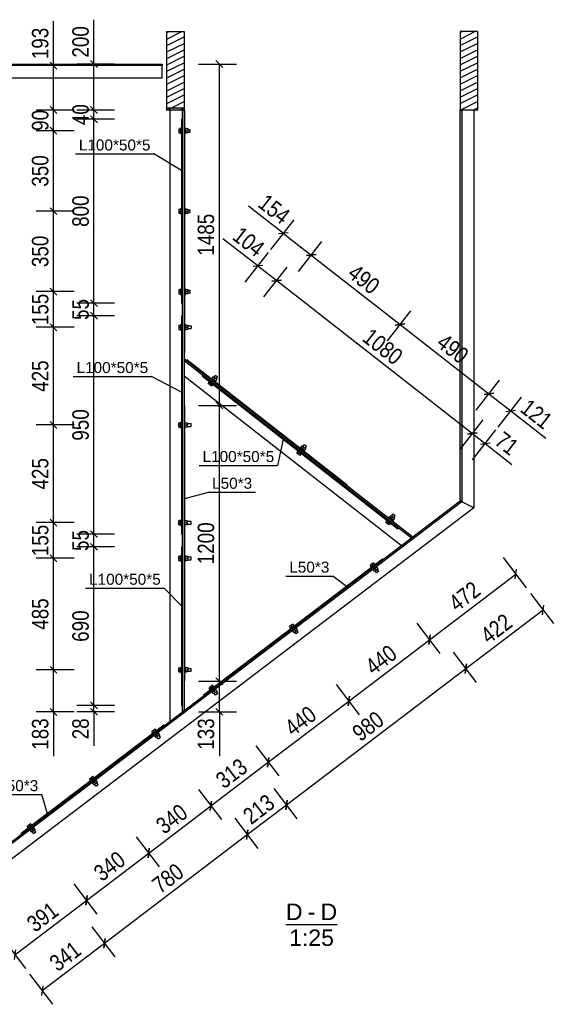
# Model space of a CAD drawing. Header units: millimetres. Extents: x 75 to 96588, y 16 to 10023.
# Tile 3 of 25: x 2391 to 4737, y 47 to 4330. Entities that reach past the tile are written whole.
import ezdxf

# ---------------------------------------------------------------- set-up
doc = ezdxf.new("R2010")
doc.units = ezdxf.units.MM
doc.styles.add('Arial', font='ARIAL.TTF', dxfattribs={"height": 0.2})
doc.styles.add('Arial Narrow', font='ARIALN.TTF', dxfattribs={"height": 0.2})

# ---------------------------------------------------------------- blocks, each defined once
blk = doc.blocks.new('Unknown-22 - 84818')
at = {"color": 5}
blk.add_line((3548.7, 394.2), (3771.4, 394.2), dxfattribs=at)
at = {"color": 5, "style": 'Arial'}
for s, height, p in [('D', 71.6, (3548.7, 413)), ('D', 71.6, (3699.2, 413)), ('-', 71.6, (3643.4, 413)), ('1:25', 71.63, (3562.7, 300.5))]:
    blk.add_text(s, height=height, dxfattribs=at).set_placement(p)
blk = doc.blocks.new('Bolt-84951 - 84818')
at = {"color": 7}
for p, q in [((3083.5, 2576), (3091, 2576)), ((3083.5, 2558), (3083.5, 2576)), ((3091, 2555), (3091, 2579)), ((3091, 2579), (3094, 2579)), ((3109, 2576.5), (3119, 2576.5)), ((3119, 2576.5), (3119, 2557.5)), ((3119, 2573), (3136, 2573)), ((3136, 2561), (3136, 2573)), ((3083.5, 2567), (3091, 2567)), ((3083.5, 2558), (3091, 2558)), ((3091, 2555), (3094, 2555)), ((3109, 2567), (3119, 2567)), ((3119, 2557.5), (3109, 2557.5)), ((3119, 2561), (3136, 2561)), ((3083.5, 2151), (3091, 2151)), ((3083.5, 2133), (3083.5, 2151)), ((3083.5, 2142), (3091, 2142)), ((3091, 2130), (3091, 2154)), ((3091, 2154), (3094, 2154)), ((3109, 2151.5), (3119, 2151.5)), ((3109, 2142), (3119, 2142)), ((3119, 2151.5), (3119, 2132.5)), ((3119, 2148), (3136, 2148)), ((3136, 2136), (3136, 2148)), ((3083.5, 2133), (3091, 2133)), ((3091, 2130), (3094, 2130)), ((3119, 2132.5), (3109, 2132.5)), ((3119, 2136), (3136, 2136))]:
    blk.add_line(p, q, dxfattribs=at)
blk = doc.blocks.new('Part-84823 - 84818')
h = blk.add_hatch()
h.set_pattern_fill('', color=96, scale=25, style=0, pattern_type=0)
h.set_pattern_definition([(26.565, (3030.983, 3937.061), (-28.0633, 14.0317), [])])
h.paths.add_polyline_path([(3031, 4278.1), (3031, 3937.1), (3106, 3937.1), (3106, 4278.1)])
at = {"color": 96}
for p, q in [((3031, 4278.1), (3106, 4278.1)), ((3031, 3937.1), (3031, 4278.1)), ((3106, 4278.1), (3106, 3937.1)), ((3106, 3937.1), (3031, 3937.1))]:
    blk.add_line(p, q, dxfattribs=at)
blk = doc.blocks.new('Bolt-84952 - 84818')
at = {"color": 7}
for p, q in [((3083.5, 3001), (3091, 3001)), ((3083.5, 3001), (3083.5, 2983)), ((3091, 3004), (3091, 2980)), ((3091, 3004), (3094, 3004)), ((3109, 3004), (3112, 3004)), ((3112, 3004), (3112, 2980)), ((3112, 3001.5), (3122, 3001.5)), ((3122, 3001.5), (3122, 2982.5)), ((3083.5, 2992), (3091, 2992)), ((3083.5, 2983), (3091, 2983)), ((3091, 2980), (3094, 2980)), ((3109, 2980), (3112, 2980)), ((3112, 2992), (3122, 2992)), ((3122, 2982.5), (3112, 2982.5)), ((3122, 2998), (3136, 2998)), ((3122, 2986), (3136, 2986)), ((3136, 2998), (3136, 2986))]:
    blk.add_line(p, q, dxfattribs=at)
blk = doc.blocks.new('Part-84824 - 84818')
blk.add_hatch(color=96).paths.add_polyline_path([(3099, 3937.1), (3099, 1318.8), (3106, 1324.1), (3106, 3937.1)])
at = {"color": 96}
for p, q in [((3046, 1278.5), (3046, 3937.1)), ((3099, 1318.8), (3099, 3937.1)), ((3099, 3937.1), (3106, 3937.1)), ((3106, 3937.1), (3106, 1324.1)), ((3106, 1324.1), (3099, 1318.8))]:
    blk.add_line(p, q, dxfattribs=at)
blk = doc.blocks.new('Part-84825 - 84818')
blk.add_hatch(color=96).paths.add_polyline_path([(786, 4137.1), (793, 4130.1), (3011, 4130.1), (3011, 4137.1)])
at = {"color": 96}
for p, q in [((793, 4130.1), (786, 4137.1)), ((786, 4137.1), (3011, 4137.1)), ((846, 4077.1), (793, 4130.1)), ((3011, 4130.1), (793, 4130.1)), ((3011, 4137.1), (3011, 4130.1)), ((3011, 4077.1), (3011, 4130.1)), ((846, 4077.1), (1936, 4077.1)), ((1943, 4077.1), (3011, 4077.1))]:
    blk.add_line(p, q, dxfattribs=at)
blk = doc.blocks.new('Part-84827 - 84818')
blk.add_hatch(color=96).paths.add_polyline_path([(4306, 3937.1), (4306, 2236.6), (4313, 2233.2), (4313, 3937.1)])
at = {"color": 96}
for p, q in [((4306, 2236.6), (4306, 3937.1)), ((4306, 3937.1), (4313, 3937.1)), ((4313, 3937.1), (4313, 2233.2)), ((4366, 3937.1), (4366, 2206.9)), ((4313, 2233.2), (4306, 2236.6)), ((4366, 2206.9), (4313, 2233.2))]:
    blk.add_line(p, q, dxfattribs=at)
blk = doc.blocks.new('Part-84828 - 84818')
blk.add_hatch(color=96).paths.add_polyline_path([(2128.2, 580.5), (2132.4, 574.9), (4313, 2233.2), (4306, 2236.6)])
at = {"color": 96}
for p, q in [((2128.2, 580.5), (4306, 2236.6)), ((4313, 2233.2), (2132.4, 574.9)), ((4306, 2236.6), (4313, 2233.2)), ((4366, 2206.9), (2164.5, 532.7)), ((2132.4, 574.9), (2128.2, 580.5)), ((2164.5, 532.7), (2132.4, 574.9))]:
    blk.add_line(p, q, dxfattribs=at)
blk = doc.blocks.new('Part-84829 - 84818')
blk.add_hatch(color=96).paths.add_polyline_path([(3106, 2856.8), (3106, 2847.9), (4094.1, 2075.5), (4099.9, 2079.9)])
at = {"color": 96}
for p, q in [((3106, 2856.8), (3106, 2847.9)), ((3106, 2856.8), (4099.9, 2079.9)), ((3106, 2847.9), (4094.1, 2075.5)), ((3106, 2780.6), (4050.5, 2042.4)), ((4094.1, 2075.5), (4099.9, 2079.9))]:
    blk.add_line(p, q, dxfattribs=at)
blk = doc.blocks.new('Bolt-85784 - 84818')
at = {"color": 7}
for p, q in [((3929.3, 1967.1), (3915, 1956.2)), ((3919.5, 1950.2), (3915, 1956.2)), ((3936.2, 1962.9), (3917.1, 1948.4)), ((3919, 1946), (3917.1, 1948.4)), ((3926.7, 1955.7), (3922.1, 1961.6)), ((3926.8, 1935.7), (3925, 1938.1)), ((3945.9, 1950.2), (3926.8, 1935.7)), ((3934.8, 1929.3), (3928.8, 1937.2)), ((3933.9, 1961.1), (3929.3, 1967.1)), ((3950, 1940.8), (3934.8, 1929.3)), ((3938.1, 1960.5), (3936.2, 1962.9)), ((3942.4, 1935), (3936.3, 1943)), ((3943.1, 1924.2), (3937.6, 1931.4)), ((3952.6, 1931.4), (3943.1, 1924.2)), ((3950, 1940.8), (3943.9, 1948.7)), ((3945.9, 1950.2), (3944.1, 1952.6)), ((3952.6, 1931.4), (3947.2, 1938.6)), ((3579.1, 1700.7), (3564.8, 1689.8)), ((3569.3, 1683.9), (3564.8, 1689.8)), ((3586, 1696.6), (3566.9, 1682.1)), ((3568.7, 1679.7), (3566.9, 1682.1)), ((3576.5, 1689.3), (3571.9, 1695.3)), ((3576.6, 1669.4), (3574.7, 1671.8)), ((3595.7, 1683.9), (3576.6, 1669.4)), ((3584.6, 1662.9), (3578.5, 1670.9)), ((3583.6, 1694.8), (3579.1, 1700.7)), ((3599.7, 1674.4), (3584.6, 1662.9)), ((3587.8, 1694.2), (3586, 1696.6)), ((3592.2, 1668.7), (3586.1, 1676.6)), ((3599.7, 1674.4), (3593.7, 1682.4)), ((3595.7, 1683.9), (3593.8, 1686.3)), ((3602.4, 1665.1), (3596.9, 1672.3)), ((3592.9, 1657.8), (3587.4, 1665)), ((3602.4, 1665.1), (3592.9, 1657.8)), ((3228.8, 1434.4), (3214.5, 1423.5)), ((3219.1, 1417.5), (3214.5, 1423.5)), ((3235.8, 1430.2), (3216.7, 1415.7)), ((3218.5, 1413.3), (3216.7, 1415.7)), ((3226.2, 1423), (3221.7, 1429)), ((3245.4, 1417.6), (3226.3, 1403)), ((3233.4, 1428.4), (3228.8, 1434.4)), ((3237.6, 1427.9), (3235.8, 1430.2)), ((3249.5, 1408.1), (3243.4, 1416)), ((3245.4, 1417.6), (3243.6, 1419.9)), ((3226.3, 1403), (3224.5, 1405.4)), ((3234.4, 1396.6), (3228.3, 1404.5)), ((3249.5, 1408.1), (3234.4, 1396.6)), ((3241.9, 1402.3), (3235.9, 1410.3)), ((3242.6, 1391.5), (3237.1, 1398.7)), ((3252.2, 1398.8), (3242.6, 1391.5)), ((3252.2, 1398.8), (3246.7, 1406))]:
    blk.add_line(p, q, dxfattribs=at)
blk = doc.blocks.new('Part-84926 - 84818')
blk.add_hatch(color=96).paths.add_polyline_path([(3031, 3947.1), (3031, 3937.1), (3106, 3937.1), (3106, 3947.1)])
at = {"color": 96}
for p, q in [((3031, 3937.1), (3031, 3947.1)), ((3031, 3947.1), (3106, 3947.1)), ((3106, 3947.1), (3106, 3937.1)), ((3106, 3937.1), (3031, 3937.1))]:
    blk.add_line(p, q, dxfattribs=at)
blk = doc.blocks.new('Part-84929 - 84818')
blk.add_hatch(color=6).paths.add_polyline_path([(3094, 3042), (3094, 2092), (3099, 2092), (3099, 3042)])
at = {"color": 7}
for p, q in [((3094, 3042), (3094, 2092)), ((3094, 3042), (3099, 3042)), ((3099, 2092), (3099, 3042)), ((3094, 2092), (3099, 2092))]:
    blk.add_line(p, q, dxfattribs=at)
blk = doc.blocks.new('Part-84944 - 84818')
blk.add_hatch(color=96).paths.add_polyline_path([(3106, 3937.1), (3106, 2882.1), (3109, 2882.1), (3109, 3937.1)])
at = {"color": 96}
for p, q in [((3106, 3937.1), (3106, 2882.1)), ((3106, 3937.1), (3109, 3937.1)), ((3109, 2882.1), (3109, 3937.1)), ((3106, 2882.1), (3109, 2882.1))]:
    blk.add_line(p, q, dxfattribs=at)
blk = doc.blocks.new('Part-84945 - 84818')
blk.add_hatch(color=96).paths.add_polyline_path([(3116.2, 2848.8), (3813.5, 2303.8), (3815.3, 2306.1), (3118.1, 2851.1)])
at = {"color": 96}
for p, q in [((3116.2, 2848.8), (3118.1, 2851.1)), ((3116.2, 2848.8), (3813.5, 2303.8)), ((3118.1, 2851.1), (3815.3, 2306.1)), ((3813.5, 2303.8), (3815.3, 2306.1))]:
    blk.add_line(p, q, dxfattribs=at)
blk = doc.blocks.new('Part-84946 - 84818')
blk.add_hatch(color=6).paths.add_polyline_path([(3094, 3897), (3094, 3097), (3099, 3097), (3099, 3897)])
at = {"color": 7}
for p, q in [((3094, 3897), (3094, 3097)), ((3094, 3897), (3099, 3897)), ((3099, 3097), (3099, 3897)), ((3094, 3097), (3099, 3097))]:
    blk.add_line(p, q, dxfattribs=at)
blk = doc.blocks.new('Part-84947 - 84818')
blk.add_hatch(color=6).paths.add_polyline_path([(3106, 2652), (3106, 1452), (3109, 1452), (3109, 2652)])
at = {"color": 7}
for p, q in [((3106, 2652), (3106, 1452)), ((3106, 2652), (3109, 2652)), ((3109, 1452), (3109, 2652)), ((3106, 1452), (3109, 1452))]:
    blk.add_line(p, q, dxfattribs=at)
blk = doc.blocks.new('Part-84948 - 84818')
blk.add_hatch(color=6).paths.add_polyline_path([(3184.5, 2780.2), (4035.4, 2115.1), (4038.5, 2119), (3187.6, 2784.1)])
at = {"color": 7}
for p, q in [((3184.5, 2780.2), (3187.6, 2784.1)), ((3184.5, 2780.2), (4035.4, 2115.1)), ((3187.6, 2784.1), (4038.5, 2119)), ((4035.4, 2115.1), (4038.5, 2119))]:
    blk.add_line(p, q, dxfattribs=at)
blk = doc.blocks.new('Bolt-84949 - 84818')
at = {"color": 7}
for p, q in [((3083.5, 3856), (3091, 3856)), ((3083.5, 3856), (3083.5, 3838)), ((3091, 3859), (3091, 3835)), ((3091, 3859), (3094, 3859)), ((3109, 3859), (3112, 3859)), ((3112, 3859), (3112, 3835)), ((3112, 3856.5), (3122, 3856.5)), ((3122, 3856.5), (3122, 3837.5)), ((3083.5, 3847), (3091, 3847)), ((3083.5, 3838), (3091, 3838)), ((3091, 3835), (3094, 3835)), ((3109, 3835), (3112, 3835)), ((3112, 3847), (3122, 3847)), ((3122, 3837.5), (3112, 3837.5)), ((3122, 3853), (3131, 3853)), ((3122, 3841), (3131, 3841)), ((3131, 3853), (3131, 3841)), ((3083.5, 3506), (3091, 3506)), ((3083.5, 3506), (3083.5, 3488)), ((3083.5, 3497), (3091, 3497)), ((3083.5, 3488), (3091, 3488)), ((3091, 3509), (3091, 3485)), ((3091, 3509), (3094, 3509)), ((3091, 3485), (3094, 3485)), ((3109, 3509), (3112, 3509)), ((3109, 3485), (3112, 3485)), ((3112, 3509), (3112, 3485)), ((3112, 3506.5), (3122, 3506.5)), ((3112, 3497), (3122, 3497)), ((3122, 3487.5), (3112, 3487.5)), ((3122, 3506.5), (3122, 3487.5)), ((3122, 3503), (3131, 3503)), ((3122, 3491), (3131, 3491)), ((3131, 3503), (3131, 3491)), ((3083.5, 3156), (3091, 3156)), ((3083.5, 3156), (3083.5, 3138)), ((3083.5, 3147), (3091, 3147)), ((3083.5, 3138), (3091, 3138)), ((3091, 3159), (3091, 3135)), ((3091, 3159), (3094, 3159)), ((3091, 3135), (3094, 3135)), ((3109, 3159), (3112, 3159)), ((3109, 3135), (3112, 3135)), ((3112, 3159), (3112, 3135)), ((3112, 3156.5), (3122, 3156.5)), ((3112, 3147), (3122, 3147)), ((3122, 3137.5), (3112, 3137.5)), ((3122, 3156.5), (3122, 3137.5)), ((3122, 3153), (3131, 3153)), ((3122, 3141), (3131, 3141)), ((3131, 3153), (3131, 3141))]:
    blk.add_line(p, q, dxfattribs=at)
blk = doc.blocks.new('Bolt-84950 - 84818')
at = {"color": 7}
for p, q in [((3210.3, 2746.7), (3215, 2752.6)), ((3224.5, 2735.6), (3210.3, 2746.7)), ((3212.6, 2754.4), (3214.4, 2756.8)), ((3231.5, 2739.6), (3212.6, 2754.4)), ((3217.4, 2741.1), (3222, 2747)), ((3223.7, 2768.6), (3225.5, 2771)), ((3224.5, 2735.6), (3229.1, 2741.5)), ((3244.4, 2756.2), (3225.5, 2771)), ((3227.5, 2769.4), (3233.7, 2777.3)), ((3231.5, 2739.6), (3233.4, 2742)), ((3233.7, 2777.3), (3248.6, 2765.6)), ((3235, 2763.6), (3241.1, 2771.5)), ((3236.4, 2775.1), (3242, 2782.2)), ((3251.4, 2774.8), (3242, 2782.2)), ((3248.6, 2765.6), (3242.5, 2757.7)), ((3242.6, 2753.8), (3244.4, 2756.2)), ((3245.9, 2767.8), (3251.4, 2774.8)), ((3596.4, 2444.9), (3601, 2450.8)), ((3610.6, 2433.8), (3596.4, 2444.9)), ((3598.7, 2452.7), (3600.5, 2455)), ((3617.6, 2437.9), (3598.7, 2452.7)), ((3603.5, 2439.4), (3608.1, 2445.3)), ((3609.7, 2466.8), (3611.6, 2469.2)), ((3630.5, 2454.4), (3611.6, 2469.2)), ((3613.6, 2467.7), (3619.7, 2475.5)), ((3619.7, 2475.5), (3634.7, 2463.8)), ((3621, 2461.8), (3627.2, 2469.7)), ((3622.5, 2473.4), (3628, 2480.5)), ((3637.5, 2473.1), (3628, 2480.5)), ((3634.7, 2463.8), (3628.5, 2456)), ((3628.6, 2452.1), (3630.5, 2454.4)), ((3631.9, 2466), (3637.5, 2473.1)), ((3610.6, 2433.8), (3615.2, 2439.7)), ((3617.6, 2437.9), (3619.4, 2440.2)), ((3982.5, 2143.1), (3987.1, 2149.1)), ((3996.6, 2132.1), (3982.5, 2143.1)), ((3984.7, 2150.9), (3986.6, 2153.3)), ((4003.6, 2136.1), (3984.7, 2150.9)), ((3989.5, 2137.6), (3994.2, 2143.5)), ((3995.8, 2165.1), (3997.6, 2167.4)), ((4014.7, 2150.3), (3995.8, 2165.1)), ((3997.5, 2159.9), (3999.3, 2162.3)), ((4016.6, 2152.7), (3997.6, 2167.4)), ((3998.7, 2159), (4000.5, 2161.4)), ((3999.6, 2165.9), (4005.8, 2173.8)), ((4005.8, 2173.8), (4020.7, 2162.1)), ((4007.1, 2160.1), (4013.3, 2167.9)), ((4008.1, 2151.6), (4010, 2154)), ((4008.5, 2171.6), (4014.1, 2178.7)), ((4009.3, 2150.7), (4011.2, 2153.1)), ((4023.5, 2171.3), (4014.1, 2178.7)), ((4020.7, 2162.1), (4014.6, 2154.2)), ((4014.7, 2150.3), (4016.6, 2152.7)), ((4018, 2164.2), (4023.5, 2171.3)), ((3996.6, 2132.1), (4001.3, 2138)), ((4003.6, 2136.1), (4005.5, 2138.5))]:
    blk.add_line(p, q, dxfattribs=at)
blk = doc.blocks.new('Part-85649 - 84818')
h = blk.add_hatch()
h.set_pattern_fill('', color=96, scale=25, style=0, pattern_type=0)
h.set_pattern_definition([(26.565, (4305.983, 3937.061), (-28.0633, 14.0317), [])])
h.paths.add_polyline_path([(4306, 4278.1), (4306, 3937.1), (4381, 3937.1), (4381, 4278.1)])
at = {"color": 96}
for p, q in [((4381, 4278.1), (4306, 4278.1)), ((4306, 4278.1), (4306, 3937.1)), ((4381, 4278.1), (4381, 3937.1)), ((4381, 3937.1), (4306, 3937.1))]:
    blk.add_line(p, q, dxfattribs=at)
blk = doc.blocks.new('Part-85780 - 84818')
blk.add_hatch(color=6).paths.add_polyline_path([(3094, 2036.9), (3094, 1346.9), (3099, 1346.9), (3099, 2036.9)])
at = {"color": 7}
for p, q in [((3094, 2036.9), (3094, 1346.9)), ((3094, 2036.9), (3099, 2036.9)), ((3099, 1346.9), (3099, 2036.9)), ((3094, 1346.9), (3099, 1346.9))]:
    blk.add_line(p, q, dxfattribs=at)
blk = doc.blocks.new('Part-85781 - 84818')
blk.add_hatch(color=6).paths.add_polyline_path([(2397.5, 789), (2399.3, 786.6), (3020.2, 1258.8), (3018.4, 1261.1)])
at = {"color": 7}
for p, q in [((3018.4, 1261.1), (2397.5, 789)), ((3020.2, 1258.8), (2399.3, 786.6)), ((3020.2, 1258.8), (3018.4, 1261.1)), ((2399.3, 786.6), (2397.5, 789))]:
    blk.add_line(p, q, dxfattribs=at)
blk = doc.blocks.new('Part-85782 - 84818')
blk.add_hatch(color=6).paths.add_polyline_path([(3188.2, 1390.3), (3190.1, 1387.9), (3970.1, 1981.2), (3968.3, 1983.5)])
at = {"color": 7}
for p, q in [((3968.3, 1983.5), (3188.2, 1390.3)), ((3970.1, 1981.2), (3190.1, 1387.9)), ((3970.1, 1981.2), (3968.3, 1983.5)), ((3190.1, 1387.9), (3188.2, 1390.3))]:
    blk.add_line(p, q, dxfattribs=at)
blk = doc.blocks.new('Bolt-85783 - 84818')
at = {"color": 7}
for p, q in [((2965, 1233.8), (2979.4, 1244.7)), ((2983.9, 1238.7), (2979.4, 1244.7)), ((2969.6, 1227.8), (2965, 1233.8)), ((2967.2, 1226), (2986.3, 1240.5)), ((2969, 1223.6), (2967.2, 1226)), ((2976.7, 1233.3), (2972.2, 1239.2)), ((2976.8, 1213.3), (2975, 1215.7)), ((2976.8, 1213.3), (2995.9, 1227.8)), ((2984.9, 1206.9), (2978.8, 1214.8)), ((3000, 1218.4), (2984.9, 1206.9)), ((2988.1, 1238.1), (2986.3, 1240.5)), ((2992.5, 1212.6), (2986.4, 1220.6)), ((2993.2, 1201.8), (2987.7, 1209)), ((2993.2, 1201.8), (3002.7, 1209)), ((3000, 1218.4), (2994, 1226.3)), ((2995.9, 1227.8), (2994.1, 1230.2)), ((3002.7, 1209), (2997.2, 1216.3)), ((2694.4, 1028), (2708.7, 1038.9)), ((2696.6, 1020.2), (2715.7, 1034.7)), ((2706.1, 1027.5), (2701.6, 1033.4)), ((2713.3, 1032.9), (2708.7, 1038.9)), ((2717.5, 1032.3), (2715.7, 1034.7)), ((2699, 1022), (2694.4, 1028)), ((2698.4, 1017.8), (2696.6, 1020.2)), ((2706.2, 1007.5), (2704.4, 1009.9)), ((2706.2, 1007.5), (2725.3, 1022)), ((2714.3, 1001.1), (2708.2, 1009)), ((2729.4, 1012.6), (2714.3, 1001.1)), ((2721.8, 1006.8), (2715.8, 1014.8)), ((2722.5, 996), (2717, 1003.2)), ((2722.5, 996), (2732.1, 1003.2)), ((2729.4, 1012.6), (2723.3, 1020.5)), ((2725.3, 1022), (2723.5, 1024.4)), ((2732.1, 1003.2), (2726.6, 1010.4)), ((2423.8, 822.2), (2438.1, 833.1)), ((2428.3, 816.2), (2423.8, 822.2)), ((2425.9, 814.4), (2445, 828.9)), ((2427.7, 812), (2425.9, 814.4)), ((2435.5, 821.6), (2430.9, 827.6)), ((2435.6, 801.7), (2454.7, 816.2)), ((2442.6, 827.1), (2438.1, 833.1)), ((2446.8, 826.5), (2445, 828.9)), ((2458.7, 806.8), (2452.7, 814.7)), ((2454.7, 816.2), (2452.9, 818.6)), ((2435.6, 801.7), (2433.8, 804.1)), ((2443.6, 795.3), (2437.6, 803.2)), ((2458.7, 806.8), (2443.6, 795.3)), ((2451.2, 801), (2445.1, 809)), ((2451.9, 790.2), (2446.4, 797.4)), ((2451.9, 790.2), (2461.4, 797.4)), ((2461.4, 797.4), (2456, 804.6))]:
    blk.add_line(p, q, dxfattribs=at)
blk = doc.blocks.new('Bolt-85785 - 84818')
at = {"color": 7}
for p, q in [((3083.5, 1995.9), (3091, 1995.9)), ((3083.5, 1977.9), (3083.5, 1995.9)), ((3083.5, 1986.9), (3091, 1986.9)), ((3083.5, 1977.9), (3091, 1977.9)), ((3091, 1974.9), (3091, 1998.9)), ((3091, 1998.9), (3094, 1998.9)), ((3091, 1974.9), (3094, 1974.9)), ((3109, 1998.9), (3112, 1998.9)), ((3109, 1974.9), (3112, 1974.9)), ((3112, 1974.9), (3112, 1998.9)), ((3112, 1996.4), (3122, 1996.4)), ((3112, 1986.9), (3122, 1986.9)), ((3122, 1977.4), (3112, 1977.4)), ((3122, 1996.4), (3122, 1977.4)), ((3122, 1992.9), (3136, 1992.9)), ((3122, 1980.9), (3136, 1980.9)), ((3136, 1980.9), (3136, 1992.9)), ((3083.5, 1510.9), (3091, 1510.9)), ((3083.5, 1492.9), (3083.5, 1510.9)), ((3083.5, 1501.9), (3091, 1501.9)), ((3091, 1489.9), (3091, 1513.9)), ((3091, 1513.9), (3094, 1513.9)), ((3109, 1513.9), (3112, 1513.9)), ((3112, 1489.9), (3112, 1513.9)), ((3112, 1511.4), (3122, 1511.4)), ((3112, 1501.9), (3122, 1501.9)), ((3122, 1511.4), (3122, 1492.4)), ((3122, 1507.9), (3136, 1507.9)), ((3136, 1495.9), (3136, 1507.9)), ((3083.5, 1492.9), (3091, 1492.9)), ((3091, 1489.9), (3094, 1489.9)), ((3109, 1489.9), (3112, 1489.9)), ((3122, 1492.4), (3112, 1492.4)), ((3122, 1495.9), (3136, 1495.9))]:
    blk.add_line(p, q, dxfattribs=at)
blk = doc.blocks.new('StraightDimension-90207 - 84818')
at = {"color": 174}
for p, q in [((2699, 3952.1), (2729, 3922.1)), ((2804, 3937.1), (2639, 3937.1)), ((2729, 3882), (2699, 3912)), ((2714, 3897), (2714, 3937.1)), ((2804, 3897), (2639, 3897))]:
    blk.add_line(p, q, dxfattribs=at)
at = {"color": 30, "style": 'Arial Narrow'}
blk.add_text('40', height=71.58, rotation=90.0002, dxfattribs=at).set_placement((2691.5, 3871.4))
blk = doc.blocks.new('StraightDimension-90698 - 84818')
at = {"color": 174}
for p, q in [((4375.7, 2631.6), (4477.3, 2761.6)), ((4452.2, 2705.1), (4410.1, 2699.9)), ((4431.1, 2702.5), (4526.2, 2628.2)), ((4470.8, 2557.3), (4572.4, 2687.3)), ((4505.1, 2625.6), (4547.2, 2630.8)), ((4526.2, 2628.2), (4678.3, 2509.3)), ((4526.2, 2628.2), (4678.3, 2509.3))]:
    blk.add_line(p, q, dxfattribs=at)
at = {"color": 30, "style": 'Arial Narrow'}
blk.add_text('121', height=71.58, rotation=321.99, dxfattribs=at).set_placement((4562.2, 2628.6))
blk = doc.blocks.new('StraightDimension-91568 - 84818')
at = {"color": 174}
for p, q in [((4276.2, 1578.7), (4376.1, 1447.3)), ((3550.6, 913.8), (4330.7, 1507)), ((4327.8, 1486), (4333.5, 1528)), ((3496.1, 985.4), (3596, 854.1)), ((3553.5, 934.8), (3547.8, 892.8))]:
    blk.add_line(p, q, dxfattribs=at)
at = {"color": 30, "style": 'Arial Narrow'}
blk.add_text('980', height=71.58, rotation=37.2537, dxfattribs=at).set_placement((3872.6, 1186.9))
blk = doc.blocks.new('StraightDimension-90872 - 84818')
at = {"color": 174}
for p, q in [((3453.2, 3123.9), (3554.8, 3253.9)), ((3529.6, 3197.4), (3487.5, 3192.2)), ((3508.6, 3194.8), (4359.5, 2529.7)), ((4304.1, 2458.8), (4405.7, 2588.8)), ((4338.4, 2527.1), (4380.5, 2532.3))]:
    blk.add_line(p, q, dxfattribs=at)
at = {"color": 30, "style": 'Arial Narrow'}
blk.add_text('1080', height=71.58, rotation=321.99, dxfattribs=at).set_placement((3876, 2936.1))
blk = doc.blocks.new('StraightDimension-90503 - 84818')
at = {"color": 174}
for p, q in [((3274.2, 2637), (3244.2, 2667)), ((3169.2, 2652), (3334.2, 2652)), ((3259.2, 1452), (3259.2, 2652)), ((3244.2, 1467), (3274.2, 1437)), ((3169.2, 1452), (3334.2, 1452))]:
    blk.add_line(p, q, dxfattribs=at)
at = {"color": 30, "style": 'Arial Narrow'}
blk.add_text('1200', height=71.58, rotation=90.0002, dxfattribs=at).set_placement((3236.7, 1960.8))
blk = doc.blocks.new('StraightDimension-93759 - 84818')
at = {"color": 174}
for p, q in [((2553.3, 2552), (2523.3, 2582)), ((2628.3, 2567), (2463.3, 2567)), ((2538.3, 2142), (2538.3, 2567)), ((2628.3, 2142), (2463.3, 2142)), ((2523.3, 2157), (2553.3, 2127))]:
    blk.add_line(p, q, dxfattribs=at)
at = {"color": 30, "style": 'Arial Narrow'}
blk.add_text('425', height=71.58, rotation=90.0002, dxfattribs=at).set_placement((2515.8, 2286.1))
blk = doc.blocks.new('StraightDimension-90212 - 84818')
at = {"color": 174}
for p, q in [((2804, 2036.9), (2639, 2036.9)), ((2729, 2021.9), (2699, 2051.9)), ((2714, 1346.9), (2714, 2036.9)), ((2804, 1346.9), (2639, 1346.9)), ((2699, 1361.9), (2729, 1331.9))]:
    blk.add_line(p, q, dxfattribs=at)
at = {"color": 30, "style": 'Arial Narrow'}
blk.add_text('690', height=71.58, rotation=90.0002, dxfattribs=at).set_placement((2691.5, 1623.5))
blk = doc.blocks.new('StraightDimension-93757 - 84818')
at = {"color": 174}
for p, q in [((2553.3, 3832), (2523.3, 3862)), ((2628.3, 3847), (2463.3, 3847)), ((2538.3, 3497), (2538.3, 3847)), ((2628.3, 3497), (2463.3, 3497)), ((2523.3, 3512), (2553.3, 3482))]:
    blk.add_line(p, q, dxfattribs=at)
at = {"color": 30, "style": 'Arial Narrow'}
blk.add_text('350', height=71.58, rotation=90.0002, dxfattribs=at).set_placement((2515.8, 3603.6))
blk = doc.blocks.new('StraightDimension-91570 - 84818')
at = {"color": 174}
for p, q in [((3326.3, 856.2), (3426.2, 724.9)), ((2759.9, 312.5), (3380.8, 784.6)), ((3377.9, 763.6), (3383.6, 805.6)), ((2705.4, 384.1), (2805.3, 252.8)), ((2762.8, 333.5), (2757, 291.4))]:
    blk.add_line(p, q, dxfattribs=at)
at = {"color": 30, "style": 'Arial Narrow'}
blk.add_text('780', height=71.58, rotation=37.2537, dxfattribs=at).set_placement((3002.3, 525))
blk = doc.blocks.new('StraightDimension-89562 - 84818')
at = {"color": 174}
for p, q in [((2538.3, 4130.1), (2538.3, 4323.1)), ((2538.3, 4130.1), (2538.3, 4323.1)), ((2628.3, 4130.1), (2463.3, 4130.1)), ((2553.3, 4115.1), (2523.3, 4145.1)), ((2538.3, 3937.1), (2538.3, 4130.1)), ((2523.3, 3952.1), (2553.3, 3922.1)), ((2628.3, 3937.1), (2463.3, 3937.1))]:
    blk.add_line(p, q, dxfattribs=at)
at = {"color": 30, "style": 'Arial Narrow'}
blk.add_text('193', height=71.58, rotation=90.0002, dxfattribs=at).set_placement((2515.8, 4158.2))
blk = doc.blocks.new('StraightDimension-89563 - 84818')
at = {"color": 174}
for p, q in [((2553.3, 3922.1), (2523.3, 3952.1)), ((2628.3, 3937.1), (2463.3, 3937.1)), ((2538.3, 3847), (2538.3, 3937.1)), ((2523.3, 3862), (2553.3, 3832)), ((2628.3, 3847), (2463.3, 3847))]:
    blk.add_line(p, q, dxfattribs=at)
at = {"color": 30, "style": 'Arial Narrow'}
blk.add_text('90', height=71.58, rotation=90.0002, dxfattribs=at).set_placement((2515.8, 3846.4))
blk = doc.blocks.new('StraightDimension-89566 - 84818')
at = {"color": 174}
for p, q in [((2628.3, 3147), (2463.3, 3147)), ((2553.3, 3132), (2523.3, 3162)), ((2538.3, 2992), (2538.3, 3147)), ((2523.3, 3007), (2553.3, 2977)), ((2628.3, 2992), (2463.3, 2992))]:
    blk.add_line(p, q, dxfattribs=at)
at = {"color": 30, "style": 'Arial Narrow'}
blk.add_text('155', height=71.58, rotation=90.0002, dxfattribs=at).set_placement((2515.8, 3001.1))
blk = doc.blocks.new('StraightDimension-89567 - 84818')
at = {"color": 174}
for p, q in [((2553.3, 2977), (2523.3, 3007)), ((2628.3, 2992), (2463.3, 2992)), ((2538.3, 2567), (2538.3, 2992)), ((2523.3, 2582), (2553.3, 2552)), ((2628.3, 2567), (2463.3, 2567))]:
    blk.add_line(p, q, dxfattribs=at)
at = {"color": 30, "style": 'Arial Narrow'}
blk.add_text('425', height=71.58, rotation=90.0002, dxfattribs=at).set_placement((2515.8, 2711.1))
blk = doc.blocks.new('StraightDimension-89569 - 84818')
at = {"color": 174}
for p, q in [((2628.3, 2142), (2463.3, 2142)), ((2553.3, 2127), (2523.3, 2157)), ((2538.3, 1986.9), (2538.3, 2142)), ((2628.3, 1986.9), (2463.3, 1986.9)), ((2523.3, 2001.9), (2553.3, 1971.9))]:
    blk.add_line(p, q, dxfattribs=at)
at = {"color": 30, "style": 'Arial Narrow'}
blk.add_text('155', height=71.58, rotation=90.0002, dxfattribs=at).set_placement((2515.8, 1996.1))
blk = doc.blocks.new('StraightDimension-89571 - 84818')
at = {"color": 174}
for p, q in [((2628.3, 1501.9), (2463.3, 1501.9)), ((2553.3, 1486.9), (2523.3, 1516.9)), ((2538.3, 1318.7), (2538.3, 1501.9)), ((2523.3, 1333.7), (2553.3, 1303.7)), ((2628.3, 1318.7), (2463.3, 1318.7)), ((2538.3, 1318.7), (2538.3, 1125.7)), ((2538.3, 1318.7), (2538.3, 1125.7))]:
    blk.add_line(p, q, dxfattribs=at)
at = {"color": 30, "style": 'Arial Narrow'}
blk.add_text('183', height=71.58, rotation=90.0002, dxfattribs=at).set_placement((2515.8, 1153.8))
blk = doc.blocks.new('StraightDimension-90206 - 84818')
at = {"color": 174}
for p, q in [((2714, 4137.1), (2714, 4330.1)), ((2714, 4137.1), (2714, 4330.1)), ((2804, 4137.1), (2639, 4137.1)), ((2729, 4122.1), (2699, 4152.1)), ((2714, 3937.1), (2714, 4137.1)), ((2699, 3952.1), (2729, 3922.1)), ((2804, 3937.1), (2639, 3937.1))]:
    blk.add_line(p, q, dxfattribs=at)
at = {"color": 30, "style": 'Arial Narrow'}
blk.add_text('200', height=71.58, rotation=90.0002, dxfattribs=at).set_placement((2691.5, 4165.2))
blk = doc.blocks.new('StraightDimension-90208 - 84818')
at = {"color": 174}
for p, q in [((2729, 3882), (2699, 3912)), ((2804, 3897), (2639, 3897)), ((2714, 3097), (2714, 3897)), ((2804, 3097), (2639, 3097)), ((2699, 3112), (2729, 3082))]:
    blk.add_line(p, q, dxfattribs=at)
at = {"color": 30, "style": 'Arial Narrow'}
blk.add_text('800', height=71.58, rotation=90.0002, dxfattribs=at).set_placement((2691.5, 3428.6))
blk = doc.blocks.new('StraightDimension-90209 - 84818')
at = {"color": 174}
for p, q in [((2804, 3097), (2639, 3097)), ((2729, 3082), (2699, 3112)), ((2714, 3042), (2714, 3097)), ((2804, 3042), (2639, 3042)), ((2699, 3057), (2729, 3027))]:
    blk.add_line(p, q, dxfattribs=at)
at = {"color": 30, "style": 'Arial Narrow'}
blk.add_text('55', height=71.58, rotation=90.0002, dxfattribs=at).set_placement((2691.5, 3023.9))
blk = doc.blocks.new('StraightDimension-90210 - 84818')
at = {"color": 174}
for p, q in [((2804, 3042), (2639, 3042)), ((2729, 3027), (2699, 3057)), ((2714, 2092), (2714, 3042)), ((2699, 2107), (2729, 2077)), ((2804, 2092), (2639, 2092))]:
    blk.add_line(p, q, dxfattribs=at)
at = {"color": 30, "style": 'Arial Narrow'}
blk.add_text('950', height=71.58, rotation=90.0002, dxfattribs=at).set_placement((2691.5, 2498.6))
blk = doc.blocks.new('StraightDimension-90211 - 84818')
at = {"color": 174}
for p, q in [((2729, 2077), (2699, 2107)), ((2804, 2092), (2639, 2092)), ((2714, 2036.9), (2714, 2092)), ((2804, 2036.9), (2639, 2036.9)), ((2699, 2051.9), (2729, 2021.9))]:
    blk.add_line(p, q, dxfattribs=at)
at = {"color": 30, "style": 'Arial Narrow'}
blk.add_text('55', height=71.58, rotation=90.0002, dxfattribs=at).set_placement((2691.5, 2018.9))
blk = doc.blocks.new('StraightDimension-91145 - 84818')
at = {"color": 174}
for p, q in [((2626.8, 570), (2726.7, 438.7)), ((2678.5, 477.3), (2684.2, 519.4)), ((2370.4, 261.9), (2681.3, 498.4)), ((2315.9, 333.6), (2415.8, 202.2)), ((2373.3, 282.9), (2367.5, 240.9))]:
    blk.add_line(p, q, dxfattribs=at)
at = {"color": 30, "style": 'Arial Narrow'}
blk.add_text('391', height=71.58, rotation=37.2537, dxfattribs=at).set_placement((2457.8, 356.7))
blk = doc.blocks.new('StraightDimension-90213 - 84818')
at = {"color": 174}
for p, q in [((2804, 1346.9), (2639, 1346.9)), ((2699, 1361.9), (2729, 1331.9)), ((2729, 1303.8), (2699, 1333.8)), ((2714, 1318.8), (2714, 1346.9)), ((2804, 1318.8), (2639, 1318.8)), ((2714, 1318.8), (2714, 1171.3)), ((2714, 1318.8), (2714, 1171.3))]:
    blk.add_line(p, q, dxfattribs=at)
at = {"color": 30, "style": 'Arial Narrow'}
blk.add_text('28', height=71.58, rotation=90.0002, dxfattribs=at).set_placement((2691.5, 1199.4))
blk = doc.blocks.new('StraightDimension-90502 - 84818')
at = {"color": 174}
for p, q in [((3169.2, 4137.1), (3334.2, 4137.1)), ((3274.2, 4122.1), (3244.2, 4152.1)), ((3259.2, 2652), (3259.2, 4137.1)), ((3244.2, 2667), (3274.2, 2637)), ((3169.2, 2652), (3334.2, 2652))]:
    blk.add_line(p, q, dxfattribs=at)
at = {"color": 30, "style": 'Arial Narrow'}
blk.add_text('1485', height=71.58, rotation=90.0002, dxfattribs=at).set_placement((3236.7, 3303.3))
blk = doc.blocks.new('StraightDimension-90504 - 84818')
at = {"color": 174}
for p, q in [((3274.2, 1437), (3244.2, 1467)), ((3169.2, 1452), (3334.2, 1452)), ((3259.2, 1318.8), (3259.2, 1452)), ((3244.2, 1333.8), (3274.2, 1303.8)), ((3169.2, 1318.8), (3334.2, 1318.8)), ((3259.2, 1318.8), (3259.2, 1125.7)), ((3259.2, 1318.8), (3259.2, 1125.7))]:
    blk.add_line(p, q, dxfattribs=at)
at = {"color": 30, "style": 'Arial Narrow'}
blk.add_text('133', height=71.58, rotation=90.0002, dxfattribs=at).set_placement((3236.7, 1153.9))
blk = doc.blocks.new('StraightDimension-90699 - 84818')
at = {"color": 174}
for p, q in [((3989.6, 2933.4), (4091.2, 3063.4)), ((4066.1, 3006.9), (4024, 3001.7)), ((4045, 3004.3), (4431.1, 2702.5)), ((4375.7, 2631.6), (4477.3, 2761.6)), ((4410.1, 2699.9), (4452.2, 2705.1))]:
    blk.add_line(p, q, dxfattribs=at)
at = {"color": 30, "style": 'Arial Narrow'}
blk.add_text('490', height=71.58, rotation=321.99, dxfattribs=at).set_placement((4198.1, 2913.2))
blk = doc.blocks.new('StraightDimension-90700 - 84818')
at = {"color": 174}
for p, q in [((3603.6, 3235.1), (3705.2, 3365.1)), ((3680, 3308.6), (3637.9, 3303.5)), ((3659, 3306), (4045, 3004.3)), ((3989.6, 2933.4), (4091.2, 3063.4)), ((4024, 3001.7), (4066.1, 3006.9))]:
    blk.add_line(p, q, dxfattribs=at)
at = {"color": 30, "style": 'Arial Narrow'}
blk.add_text('490', height=71.58, rotation=321.99, dxfattribs=at).set_placement((3812, 3215))
blk = doc.blocks.new('StraightDimension-90701 - 84818')
at = {"color": 174}
for p, q in [((3538, 3400.6), (3385.9, 3519.5)), ((3538, 3400.6), (3385.9, 3519.5)), ((3482.6, 3329.7), (3584.2, 3459.7)), ((3559.1, 3403.2), (3516.9, 3398)), ((3538, 3400.6), (3659, 3306)), ((3603.6, 3235.1), (3705.2, 3365.1)), ((3637.9, 3303.5), (3680, 3308.6))]:
    blk.add_line(p, q, dxfattribs=at)
at = {"color": 30, "style": 'Arial Narrow'}
blk.add_text('154', height=71.58, rotation=321.99, dxfattribs=at).set_placement((3421.9, 3519.9))
blk = doc.blocks.new('StraightDimension-90871 - 84818')
at = {"color": 174}
for p, q in [((4304.1, 2458.8), (4405.7, 2588.8)), ((4380.5, 2532.3), (4338.4, 2527.1)), ((4359.5, 2529.7), (4415.2, 2486.2)), ((4359.7, 2415.3), (4461.4, 2545.3)), ((4394.1, 2483.6), (4436.2, 2488.7)), ((4415.2, 2486.2), (4531.3, 2395.4)), ((4415.2, 2486.2), (4531.3, 2395.4))]:
    blk.add_line(p, q, dxfattribs=at)
at = {"color": 30, "style": 'Arial Narrow'}
blk.add_text('71', height=71.58, rotation=321.99, dxfattribs=at).set_placement((4451.2, 2486.6))
blk = doc.blocks.new('StraightDimension-90873 - 84818')
at = {"color": 174}
for p, q in [((3427, 3258.6), (3274.9, 3377.4)), ((3427, 3258.6), (3274.9, 3377.4)), ((3371.6, 3187.7), (3473.2, 3317.7)), ((3448, 3261.2), (3405.9, 3256)), ((3427, 3258.6), (3508.6, 3194.8)), ((3453.2, 3123.9), (3554.8, 3253.9)), ((3487.5, 3192.2), (3529.6, 3197.4))]:
    blk.add_line(p, q, dxfattribs=at)
at = {"color": 30, "style": 'Arial Narrow'}
blk.add_text('104', height=71.58, rotation=321.99, dxfattribs=at).set_placement((3310.9, 3377.9))
blk = doc.blocks.new('StraightDimension-91139 - 84818')
at = {"color": 174}
for p, q in [((4493.8, 1989.7), (4593.6, 1858.4)), ((4545.4, 1897.1), (4551.1, 1939.1)), ((4172.5, 1632.4), (4548.2, 1918.1)), ((4118.1, 1704), (4217.9, 1572.7)), ((4175.4, 1653.4), (4169.7, 1611.4))]:
    blk.add_line(p, q, dxfattribs=at)
at = {"color": 30, "style": 'Arial Narrow'}
blk.add_text('472', height=71.58, rotation=37.2537, dxfattribs=at).set_placement((4292.3, 1751.7))
blk = doc.blocks.new('StraightDimension-91142 - 84818')
at = {"color": 174}
for p, q in [((3417.6, 1171.3), (3517.5, 1040)), ((3469.2, 1078.7), (3474.9, 1120.7)), ((3222.6, 910), (3472.1, 1099.7)), ((3168.1, 981.6), (3268, 850.3)), ((3225.5, 931), (3219.7, 889))]:
    blk.add_line(p, q, dxfattribs=at)
at = {"color": 30, "style": 'Arial Narrow'}
blk.add_text('313', height=71.58, rotation=37.2537, dxfattribs=at).set_placement((3279.3, 981.4))
blk = doc.blocks.new('StraightDimension-91567 - 84818')
at = {"color": 174}
for p, q in [((4612.1, 1834.1), (4712, 1702.8)), ((4330.7, 1507), (4666.6, 1762.5)), ((4663.7, 1741.5), (4669.4, 1783.5)), ((4276.2, 1578.7), (4376.1, 1447.3)), ((4333.5, 1528.1), (4327.8, 1486))]:
    blk.add_line(p, q, dxfattribs=at)
at = {"color": 30, "style": 'Arial Narrow'}
blk.add_text('422', height=71.58, rotation=37.2537, dxfattribs=at).set_placement((4430.6, 1611.3))
blk = doc.blocks.new('StraightDimension-91569 - 84818')
at = {"color": 174}
for p, q in [((3496.1, 985.4), (3596, 854.1)), ((3380.7, 784.6), (3550.6, 913.8)), ((3547.8, 892.8), (3553.5, 934.8)), ((3326.3, 856.3), (3426.1, 724.9)), ((3383.6, 805.6), (3377.9, 763.6))]:
    blk.add_line(p, q, dxfattribs=at)
at = {"color": 30, "style": 'Arial Narrow'}
blk.add_text('213', height=71.58, rotation=37.2537, dxfattribs=at).set_placement((3397.6, 825.7))
blk = doc.blocks.new('StraightDimension-91571 - 84818')
at = {"color": 174}
for p, q in [((2705.4, 384.1), (2805.3, 252.8)), ((2488.8, 106.3), (2759.9, 312.4)), ((2757, 291.4), (2762.8, 333.5)), ((2434.3, 177.9), (2534.2, 46.6)), ((2491.6, 127.3), (2485.9, 85.2))]:
    blk.add_line(p, q, dxfattribs=at)
at = {"color": 30, "style": 'Arial Narrow'}
blk.add_text('341', height=71.58, rotation=37.2537, dxfattribs=at).set_placement((2556.3, 185.9))
blk = doc.blocks.new('StraightDimension-93755 - 84818')
at = {"color": 174}
for p, q in [((2628.3, 3497), (2463.3, 3497)), ((2553.3, 3482), (2523.3, 3512)), ((2538.3, 3147), (2538.3, 3497)), ((2628.3, 3147), (2463.3, 3147)), ((2523.3, 3162), (2553.3, 3132))]:
    blk.add_line(p, q, dxfattribs=at)
at = {"color": 30, "style": 'Arial Narrow'}
blk.add_text('350', height=71.58, rotation=90.0002, dxfattribs=at).set_placement((2515.8, 3253.6))
blk = doc.blocks.new('StraightDimension-93761 - 84818')
at = {"color": 174}
for p, q in [((2628.3, 1986.9), (2463.3, 1986.9)), ((2553.3, 1971.9), (2523.3, 2001.9)), ((2538.3, 1501.9), (2538.3, 1986.9)), ((2628.3, 1501.9), (2463.3, 1501.9)), ((2523.3, 1516.9), (2553.3, 1486.9))]:
    blk.add_line(p, q, dxfattribs=at)
at = {"color": 30, "style": 'Arial Narrow'}
blk.add_text('485', height=71.58, rotation=90.0002, dxfattribs=at).set_placement((2515.8, 1676))
blk = doc.blocks.new('StraightDimension-93763 - 84818')
at = {"color": 174}
for p, q in [((3767.8, 1437.7), (3867.7, 1306.3)), ((3819.4, 1345), (3825.2, 1387.1)), ((3472.1, 1099.7), (3822.3, 1366)), ((3417.6, 1171.3), (3517.5, 1040)), ((3474.9, 1120.7), (3469.2, 1078.7))]:
    blk.add_line(p, q, dxfattribs=at)
at = {"color": 30, "style": 'Arial Narrow'}
blk.add_text('440', height=71.58, rotation=37.2537, dxfattribs=at).set_placement((3579.1, 1209.4))
blk = doc.blocks.new('StraightDimension-93765 - 84818')
at = {"color": 174}
for p, q in [((4118.1, 1704), (4217.9, 1572.7)), ((3822.3, 1366), (4172.5, 1632.4)), ((4169.7, 1611.4), (4175.4, 1653.4)), ((3767.8, 1437.7), (3867.7, 1306.3)), ((3825.2, 1387.1), (3819.4, 1345))]:
    blk.add_line(p, q, dxfattribs=at)
at = {"color": 30, "style": 'Arial Narrow'}
blk.add_text('440', height=71.58, rotation=37.2537, dxfattribs=at).set_placement((3929.4, 1475.7))
blk = doc.blocks.new('StraightDimension-93767 - 84818')
at = {"color": 174}
for p, q in [((2897.5, 775.8), (2997.4, 644.5)), ((2681.3, 498.4), (2952, 704.2)), ((2949.1, 683.2), (2954.8, 725.2)), ((2626.8, 570), (2726.7, 438.7)), ((2684.2, 519.4), (2678.5, 477.3))]:
    blk.add_line(p, q, dxfattribs=at)
at = {"color": 30, "style": 'Arial Narrow'}
blk.add_text('340', height=71.58, rotation=37.2537, dxfattribs=at).set_placement((2748.6, 577.8))
blk = doc.blocks.new('StraightDimension-93769 - 84818')
at = {"color": 174}
for p, q in [((3168.1, 981.6), (3268, 850.3)), ((2952, 704.2), (3222.6, 910)), ((3219.7, 889), (3225.5, 931)), ((2897.5, 775.8), (2997.4, 644.5)), ((2954.8, 725.2), (2949.1, 683.2))]:
    blk.add_line(p, q, dxfattribs=at)
at = {"color": 30, "style": 'Arial Narrow'}
blk.add_text('340', height=71.58, rotation=37.2537, dxfattribs=at).set_placement((3019.2, 783.6))
blk = doc.blocks.new('Mark-87016 - 84818')
at = {"color": 136}
for p in [(2623.3, 2777.9), (3094, 2710.3)]:
    blk.add_line(p, (2964.8, 2777.9), dxfattribs=at)
at = {"color": 30, "style": 'Arial'}
blk.add_text('L100*50*5', height=47.75, dxfattribs=at).set_placement((2638.3, 2792.9))
blk = doc.blocks.new('Mark-87084 - 84818')
at = {"color": 136}
for p in [(3548.2, 1909.6), (3812.4, 1864.3)]:
    blk.add_line(p, (3752.5, 1909.6), dxfattribs=at)
at = {"color": 30, "style": 'Arial'}
blk.add_text('L50*3', height=47.75, dxfattribs=at).set_placement((3563.2, 1924.6))
blk = doc.blocks.new('Mark-87025 - 84818')
at = {"color": 136}
for p in [(2633.3, 3746.1), (3094.5, 3674.2)]:
    blk.add_line(p, (2974.8, 3746.1), dxfattribs=at)
at = {"color": 30, "style": 'Arial'}
blk.add_text('L100*50*5', height=47.75, dxfattribs=at).set_placement((2648.3, 3761.1))
blk = doc.blocks.new('Mark-87026 - 84818')
at = {"color": 136}
for p, q in [((3109, 2246.9), (3212.6, 2274.5)), ((3212.6, 2274.5), (3416.9, 2274.5))]:
    blk.add_line(p, q, dxfattribs=at)
at = {"color": 30, "style": 'Arial'}
blk.add_text('L50*3', height=47.75, dxfattribs=at).set_placement((3227.6, 2289.5))
blk = doc.blocks.new('Mark-87027 - 84818')
at = {"color": 136}
for p in [(3536.3, 2505.2), (3171.2, 2390.8)]:
    blk.add_line(p, (3512.6, 2390.8), dxfattribs=at)
at = {"color": 30, "style": 'Arial'}
blk.add_text('L100*50*5', height=47.75, dxfattribs=at).set_placement((3186.2, 2405.8))
blk = doc.blocks.new('Mark-87082 - 84818')
at = {"color": 136}
for p in [(2677.9, 1856.9), (3094, 1780.6)]:
    blk.add_line(p, (3019.4, 1856.9), dxfattribs=at)
at = {"color": 30, "style": 'Arial'}
blk.add_text('L100*50*5', height=47.75, dxfattribs=at).set_placement((2692.9, 1871.9))
blk = doc.blocks.new('Mark-87083 - 84818')
at = {"color": 136}
for p in [(2282.6, 959), (2511.7, 875.8)]:
    blk.add_line(p, (2486.9, 959), dxfattribs=at)
at = {"color": 30, "style": 'Arial'}
blk.add_text('L50*3', height=47.75, dxfattribs=at).set_placement((2297.6, 974))

msp = doc.modelspace()

# ---------------------------------------------------------------- block references
for name in ['StraightDimension-90206 - 84818', 'StraightDimension-89562 - 84818', 'Part-84823 - 84818', 'Part-85649 - 84818', 'Part-84825 - 84818', 'StraightDimension-90502 - 84818', 'StraightDimension-89563 - 84818', 'StraightDimension-90207 - 84818', 'Part-84926 - 84818', 'StraightDimension-90208 - 84818', 'Part-84824 - 84818', 'Part-84944 - 84818', 'Part-84827 - 84818', 'StraightDimension-93757 - 84818', 'Bolt-84949 - 84818', 'Part-84946 - 84818', 'Mark-87025 - 84818', 'StraightDimension-90701 - 84818', 'StraightDimension-93755 - 84818', 'StraightDimension-90873 - 84818', 'StraightDimension-90700 - 84818', 'StraightDimension-90872 - 84818', 'StraightDimension-89566 - 84818', 'StraightDimension-90209 - 84818', 'StraightDimension-90210 - 84818', 'Part-84929 - 84818', 'StraightDimension-90699 - 84818', 'StraightDimension-89567 - 84818', 'Bolt-84952 - 84818', 'Mark-87016 - 84818', 'Part-84829 - 84818', 'Part-84945 - 84818', 'Part-84948 - 84818', 'Bolt-84950 - 84818', 'StraightDimension-90698 - 84818', 'StraightDimension-90503 - 84818', 'Part-84947 - 84818', 'StraightDimension-93759 - 84818', 'Bolt-84951 - 84818', 'StraightDimension-90871 - 84818', 'Mark-87027 - 84818', 'Mark-87026 - 84818', 'Part-84828 - 84818', 'StraightDimension-89569 - 84818', 'StraightDimension-90211 - 84818', 'StraightDimension-90212 - 84818', 'Part-85780 - 84818', 'StraightDimension-93761 - 84818', 'Bolt-85785 - 84818', 'Part-85782 - 84818', 'Mark-87084 - 84818', 'StraightDimension-91139 - 84818', 'Bolt-85784 - 84818', 'Mark-87082 - 84818', 'StraightDimension-91567 - 84818', 'StraightDimension-93765 - 84818', 'StraightDimension-91568 - 84818', 'StraightDimension-89571 - 84818', 'StraightDimension-90504 - 84818', 'StraightDimension-93763 - 84818', 'StraightDimension-90213 - 84818', 'Part-85781 - 84818', 'Bolt-85783 - 84818', 'StraightDimension-91142 - 84818', 'Mark-87083 - 84818', 'StraightDimension-91569 - 84818', 'StraightDimension-93769 - 84818', 'StraightDimension-91570 - 84818', 'StraightDimension-93767 - 84818', 'StraightDimension-91145 - 84818', 'Unknown-22 - 84818', 'StraightDimension-91571 - 84818']:
    msp.add_blockref(name, (0, 0))

doc.saveas('drawing.dxf')
